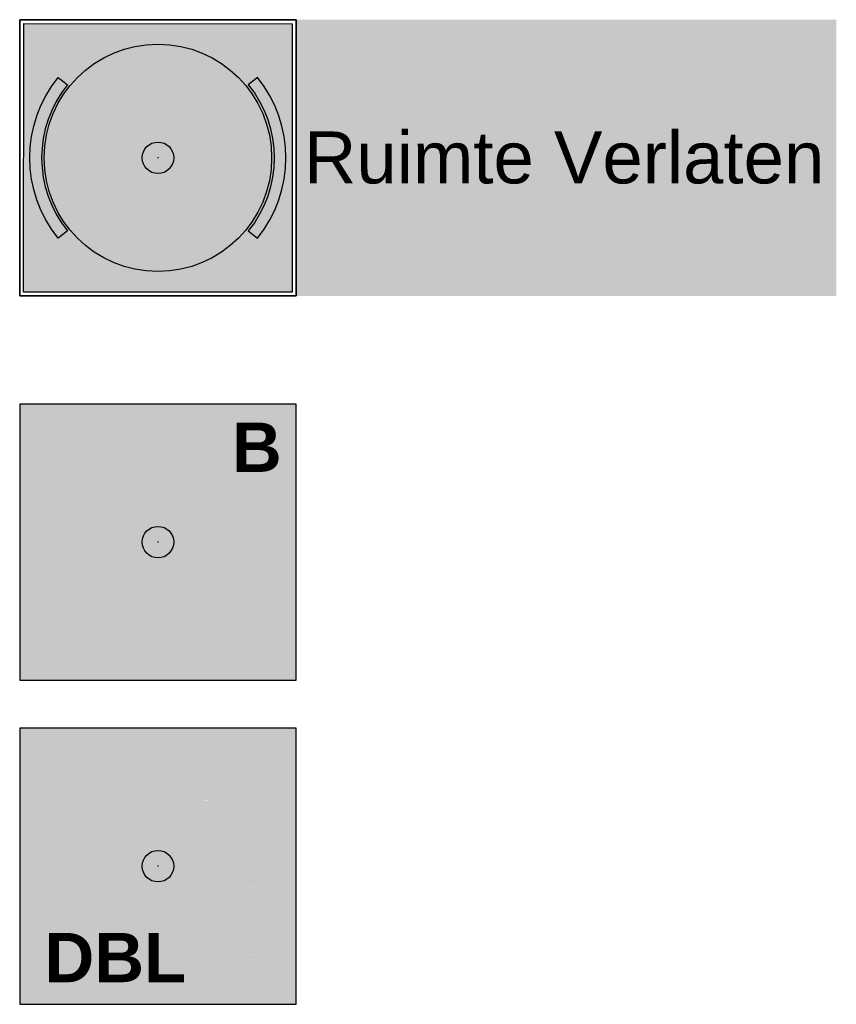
# Model space of a CAD drawing. Header units: millimetres. Extents: x -20879 to 80472, y -12121 to 39016.
# Tile 13 of 63: x -8501 to -6433, y 17695 to 20190. Entities that reach past the tile are written whole.
import ezdxf
from ezdxf.enums import TextEntityAlignment as Align

# ---------------------------------------------------------------- set-up
doc = ezdxf.new("R2010")
doc.units = ezdxf.units.MM
for name, color, linetype in [('DVD-VB-V_TEXT', 7, 'Continuous'), ('FL8222--_BLI', 7, 'Continuous'), ('RVB-VB-RBI_Tekst', 7, 'Continuous')]:
    doc.layers.add(name, color=color, linetype=linetype)
doc.layers.add('RVB-VB-V_Aanwijslijn', color=7, linetype='Continuous', true_color=0xff0001)
doc.layers.add('RVB-VB-V_Aanwijslijn niet te plotten', color=7, linetype='Continuous', true_color=0xe53bf4)
doc.styles.add('BURO-012', font='BUROFONT.shx', dxfattribs={"height": 1.2})
doc.styles.add('DVD_ALG 1.8mm_RE', font='arial.ttf', dxfattribs={"height": 1.8})

# ---------------------------------------------------------------- blocks, each defined once
blk = doc.blocks.new('RVB_BLI_015_v01_Icon')
at = {"layer": 'FL8222--_BLI', "true_color": 0xf4f8f4}
h = blk.add_hatch(color=7, dxfattribs=at)
h.dxf.hatch_style = 1
h.paths.add_polyline_path([(-3.399512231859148, 3.400839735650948), (-3.400487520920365, -3.399999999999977), (3.400569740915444, -3.399999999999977), (3.400569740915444, 3.399160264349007)])
h.paths.add_polyline_path([(-2.522017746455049, 2.037711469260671), (-2.290153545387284, 1.850336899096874, 0.3535533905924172), (-2.290153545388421, -1.851176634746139), (-2.522017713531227, -2.03855117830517, -0.3535533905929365)], flags=16)
h.paths.add_polyline_path([(2.881511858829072, -0.0004198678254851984, -1), (-2.881429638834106, -0.0004198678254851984, -1)], flags=16)
h.paths.add_polyline_path([(2.290235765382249, 1.850336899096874), (2.522099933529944, 2.037711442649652, -0.3535533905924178), (2.522099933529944, -2.038551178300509), (2.290235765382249, -1.851176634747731, 0.3535533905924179)], flags=16)
at = {"layer": 'FL8222--_BLI', "true_color": 0xbd3632}
h = blk.add_hatch(color=15, dxfattribs=at)
h.dxf.hatch_style = 1
h.paths.add_polyline_path([(-2.881429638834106, -0.0004198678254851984, 1), (2.881511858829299, -0.0004198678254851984, 1)])
h.paths.add_polyline_path([(1.830909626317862, 1.869530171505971), (4.111000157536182e-05, 0.03866165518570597), (-1.830827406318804, 1.86953017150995, -0.4080411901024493)], flags=16)
h.paths.add_polyline_path([(1.869991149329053, 1.830448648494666, -0.4080411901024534), (1.869991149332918, -1.831288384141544), (0.03912263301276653, -0.0004198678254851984)], flags=16)
h.paths.add_polyline_path([(-0.0390404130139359, -0.0004198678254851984), (-1.86990892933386, -1.831288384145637, -0.4080411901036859), (-1.869908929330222, 1.830448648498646)], flags=16)
h.paths.add_polyline_path([(4.111000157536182e-05, -0.03950139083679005), (1.830909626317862, -1.870369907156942, -0.4080411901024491), (-1.830827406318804, -1.870369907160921)], flags=16)
at = {"layer": 'FL8222--_BLI', "true_color": 0xf4f8f4}
h = blk.add_hatch(color=7, dxfattribs=at)
h.dxf.hatch_style = 1
h.paths.add_polyline_path([(1.830909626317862, 1.869530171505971, 0.4080411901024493), (-1.830827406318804, 1.86953017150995), (4.111000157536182e-05, 0.03866165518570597)])
h.paths.add_polyline_path([(-0.0390404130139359, -0.0004198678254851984), (-1.869908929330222, 1.830448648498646, 0.408041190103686), (-1.86990892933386, -1.831288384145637)])
h.paths.add_polyline_path([(4.111000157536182e-05, -0.03950139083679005), (-1.830827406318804, -1.870369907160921, 0.4080411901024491), (1.830909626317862, -1.870369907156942)])
h.paths.add_polyline_path([(1.869991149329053, 1.830448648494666), (0.03912263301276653, -0.0004198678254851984), (1.869991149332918, -1.831288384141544, 0.4080411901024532)])
at = {"layer": 'FL8222--_BLI', "true_color": 0x2e3032}
h = blk.add_hatch(color=250, dxfattribs=at)
h.dxf.hatch_style = 1
h.paths.add_polyline_path([(2.522099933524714, 2.037711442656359), (2.290235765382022, 1.85033689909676, -0.3535533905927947), (2.290235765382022, -1.851176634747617), (2.522099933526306, -2.038551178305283, 0.3535533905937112)])
h.paths.add_polyline_path([(-2.522017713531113, -2.038551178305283), (-2.290153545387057, -1.851176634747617, -0.3535533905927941), (-2.290153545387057, 1.85033689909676), (-2.522017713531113, 2.037711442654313, 0.3535533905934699)])
at = {"layer": 'Defpoints'}
blk.add_lwpolyline([(-3.5, -3.5), (3.5, -3.5), (3.5, 3.5), (-3.5, 3.5)], close=True, dxfattribs=at)
at = {"layer": 'FL8222--_BLI'}
for points in [[(-3.499497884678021, 3.5), (3.500569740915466, 3.5), (3.500569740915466, -3.5), (-3.500502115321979, -3.5)], [(-3.399512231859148, 3.400839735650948), (3.400569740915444, 3.399160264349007), (3.400569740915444, -3.399999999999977), (-3.400487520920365, -3.399999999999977)]]:
    blk.add_lwpolyline(points, close=True, dxfattribs=at)
at = {"layer": 'FL8222--_BLI', "color": 250, "true_color": 0x2e3032}
blk.add_lwpolyline([(-2.522017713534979, -2.038551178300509, -0.3535533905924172), (-2.522017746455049, 2.037711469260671), (-2.290153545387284, 1.850336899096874, 0.3535533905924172), (-2.290153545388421, -1.851176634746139), (-2.522017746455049, -2.038551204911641)], format="xyb", dxfattribs=at)
blk.add_lwpolyline([(2.290235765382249, -1.851176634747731), (2.522099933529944, -2.038551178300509, 0.3535533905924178), (2.522099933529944, 2.037711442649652), (2.290235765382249, 1.850336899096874, -0.3535533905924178)], format="xyb", close=True, dxfattribs=at)
at = {"layer": 'FL8222--_BLI', "color": 15, "true_color": 0xbd3632}
blk.add_circle((4.110999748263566e-05, -0.0004198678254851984), 2.881470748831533, dxfattribs=at)
blk = doc.blocks.new('RVB_BLI_015_v01')
at = {"layer": 'RVB-VB-V_Aanwijslijn'}
h = blk.add_hatch(color=256, dxfattribs=at)
h.dxf.hatch_style = 1
edge = h.paths.add_edge_path()
edge.add_arc((0, 0), 0.4, 0, 360)
at = {"layer": 'Defpoints'}
for points in [[(-0.01081208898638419, 0.007751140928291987), (0.01081208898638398, 0.007751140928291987)], [(-1.110223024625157e-16, 0.01657545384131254), (-1.040834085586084e-16, 0.007751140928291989)]]:
    blk.add_lwpolyline(points, dxfattribs=at)
at = {"layer": 'FL8222--_BLI', "color": 250, "linetype": 'Continuous', "lineweight": 0, "true_color": 0x2e3032}
blk.add_solid([(3.500569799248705, 3.499999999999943), (17.18399380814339, 3.500000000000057), (3.500569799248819, -3.5), (17.18399380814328, -3.5)], dxfattribs=at)
at = {"layer": 'RVB-VB-V_Aanwijslijn'}
blk.add_line((0, 0.01033485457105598), (0, 0), dxfattribs=at)
blk.add_circle((0, 0), 0.4, dxfattribs=at)
blk.add_blockref('RVB_BLI_015_v01_Icon', (5.833335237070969e-08, 0))
at = {"layer": 'DVD-VB-V_TEXT', "lineweight": 5, "style": 'DVD_ALG 1.8mm_RE', "flags": 1}
blk.add_attdef('$RUIMTECODE', (8.120310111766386, 5.039125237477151), '', height=1.4, dxfattribs=at)
at = {"layer": 'FL8222--_BLI', "color": 7, "linetype": 'Continuous', "lineweight": 0, "true_color": 0xf4f8f4, "insert": (10.29005499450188, 0), "char_height": 1.316115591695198, "width": 13.54968204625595, "attachment_point": 5, "style": 'DVD_ALG 1.8mm_RE'}
blk.add_mtext('{\\f@Arial Unicode MS|b0|i0|c0|p34;Ruimte Verlaten}', dxfattribs=at)
blk = doc.blocks.new('RVB_BLI_024_Icon')
at = {"layer": 'FL8222--_BLI', "lineweight": 5, "true_color": 0xf4f8f4}
h = blk.add_hatch(color=7, dxfattribs=at)
h.dxf.hatch_style = 1
edge = h.paths.add_edge_path()
edge.add_arc((2.713259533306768, -0.1954854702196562), 2.755746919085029, 268.4741567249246, 274.7204157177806)
edge.add_line((2.940039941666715, -2.941885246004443), (2.940039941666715, -2.142765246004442))
edge.add_arc((2.671802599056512, -1.514141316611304), 0.6834612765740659, 285.5626691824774, 293.1082133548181, ccw=False)
edge.add_arc((2.358332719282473, -0.360220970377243), 1.879193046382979, 277.9142333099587, 285.3306266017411, ccw=False)
edge.add_arc((2.16725861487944, 1.075380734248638), 3.327440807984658, 271.7795661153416, 277.7693392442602, ccw=False)
edge.add_arc((2.246319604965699, -1.327106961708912), 0.9236672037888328, 260.91041290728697, 271.50568074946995, ccw=False)
edge.add_arc((2.305797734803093, -0.9860003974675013), 1.269895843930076, 252.36451834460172, 260.69187225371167, ccw=False)
edge.add_arc((2.462760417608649, -0.5146476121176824), 1.766663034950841, 244.7827246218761, 252.14447399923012, ccw=False)
edge.add_arc((2.715075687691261, 0.009372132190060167), 2.348247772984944, 238.2036467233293, 244.6604940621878, ccw=False)
edge.add_arc((2.611536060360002, -0.1285052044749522), 2.176561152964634, 231.7325580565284, 238.6078087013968, ccw=False)
edge.add_arc((4.066876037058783, -1.366753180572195), 2.842586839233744, 189.5300411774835, 190.9581337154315)
edge.add_arc((3.717527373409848, -1.448934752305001), 2.484027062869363, 190.628873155, 197.0818138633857)
edge.add_arc((2.70564427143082, -1.758909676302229), 1.42573108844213, 197.1190534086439, 201.3261841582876)
edge.add_arc((2.175006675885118, -1.966754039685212), 0.8558408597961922, 201.2839025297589, 206.6771950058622)
edge.add_arc((1.845938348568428, -2.132386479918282), 0.487438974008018, 206.6464848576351, 214.4715205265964)
edge.add_arc((2.050166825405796, -1.983051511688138), 0.7403677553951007, 215.0535118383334, 218.9159255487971)
edge.add_arc((2.365672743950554, -1.71642546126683), 1.153379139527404, 219.3758871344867, 228.7389586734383)
edge.add_arc((2.562944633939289, -1.491353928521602), 1.452667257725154, 228.7445116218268, 237.2486498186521)
edge.add_arc((2.573105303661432, -1.478294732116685), 1.469147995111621, 237.1909136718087, 245.5454379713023)
edge.add_arc((2.530152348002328, -1.576725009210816), 1.361767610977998, 245.476112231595, 254.6804294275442)
edge.add_line((2.170369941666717, -2.890105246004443), (2.359679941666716, -2.928325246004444))
edge.add_arc((2.693650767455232, -0.4621992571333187), 2.488636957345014, 262.2877365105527, 268.7619402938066)
edge = h.paths.add_edge_path()
edge.add_arc((0.5392041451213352, -1.975535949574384), 0.9761335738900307, 59.212739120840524, 70.1231021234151, ccw=False)
edge.add_arc((0.3683325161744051, -2.280331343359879), 1.325468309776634, 56.952793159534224, 59.611240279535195, ccw=False)
edge.add_arc((0.710936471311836, -1.767210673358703), 0.7085655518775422, 45.16421246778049, 57.54778410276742, ccw=False)
edge.add_arc((0.1782303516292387, -2.284495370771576), 1.451045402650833, 34.38025502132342, 44.64960769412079, ccw=False)
edge.add_arc((4.96395847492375, 1.360971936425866), 4.567463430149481, 218.2244181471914, 220.9900538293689)
edge.add_arc((2.790988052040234, -0.5525462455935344), 1.672232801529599, 220.3371146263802, 228.0623979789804)
edge.add_arc((2.323784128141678, -1.079369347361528), 0.9681118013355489, 227.7933242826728, 237.9788455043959)
edge.add_arc((2.221286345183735, -1.242969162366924), 0.7750556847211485, 237.990457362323, 249.8432328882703)
edge.add_arc((2.253510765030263, -1.138680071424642), 0.8840799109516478, 250.2117483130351, 260.8805419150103)
edge.add_arc((2.329580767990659, -0.5743687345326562), 1.453385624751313, 261.4455171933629, 270.3626548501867)
edge.add_arc((2.33894725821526, -1.215042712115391), 0.8126825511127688, 269.9882038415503, 276.9724117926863)
edge.add_arc((2.337651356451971, -1.20994159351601), 0.8179035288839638, 277.0191425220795, 288.0495409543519)
edge.add_arc((2.323316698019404, -1.169361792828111), 0.8609284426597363, 288.1198204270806, 298.8750458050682)
edge.add_arc((2.325875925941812, -1.170510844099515), 0.8586880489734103, 298.7625361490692, 309.6602683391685)
edge.add_arc((2.495321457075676, -1.371179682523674), 0.5960634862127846, 309.4322009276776, 316.0701032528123)
edge.add_arc((2.965170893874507, -1.261771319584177), 0.5245153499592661, 260.1375330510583, 265.56377420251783, ccw=False)
edge.add_arc((3.14136007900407, -0.2546236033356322), 1.546957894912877, 251.9410348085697, 260.09762915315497, ccw=False)
edge.add_arc((3.364938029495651, 0.4199782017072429), 2.257638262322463, 244.55679102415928, 251.853720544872, ccw=False)
edge.add_arc((2.741354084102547, -0.8882810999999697), 0.8083638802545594, 243.1387577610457, 244.63150098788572, ccw=False)
edge.add_arc((2.889533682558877, -0.6289760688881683), 1.106745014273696, 232.8697268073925, 242.3606685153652, ccw=False)
edge.add_arc((3.516055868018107, 0.1728300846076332), 2.124240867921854, 225.4880556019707, 232.4513664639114, ccw=False)
edge.add_arc((5.021322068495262, 1.711660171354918), 4.276869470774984, 222.3973173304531, 225.5603604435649, ccw=False)
edge.add_arc((-0.9772206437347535, -3.748382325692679), 3.834526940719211, 42.21122328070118, 44.684260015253)
edge.add_arc((-0.8944016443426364, -3.744388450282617), 3.773241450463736, 45.52550572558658, 46.80728874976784)
edge.add_arc((1.002358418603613, -1.728529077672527), 1.005326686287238, 46.98282469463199, 51.75218769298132)
edge.add_arc((1.231741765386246, -1.432080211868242), 0.6305194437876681, 51.44533732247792, 64.50578292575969)
edge.add_arc((1.239988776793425, -1.421656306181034), 0.6175679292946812, 64.78015483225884, 77.63443120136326)
edge.add_arc((1.203265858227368, -1.619397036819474), 0.8186110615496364, 78.08762122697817, 90.2726818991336)
edge.add_arc((1.200002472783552, -1.383999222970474), 0.583204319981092, 90.06214180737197, 101.8411071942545)
edge.add_arc((1.215633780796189, -1.447555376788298), 0.6486194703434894, 102.0404854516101, 114.3608441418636)
edge.add_arc((1.264012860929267, -1.548952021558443), 0.7609471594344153, 114.5300629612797, 126.2264304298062)
edge.add_arc((1.207694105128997, -1.486017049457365), 0.6769452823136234, 125.5291190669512, 137.8441180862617)
edge.add_arc((0.732617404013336, -1.221040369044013), 0.191236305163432, 85.02249721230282, 98.0431197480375, ccw=False)
edge.add_arc((0.6997145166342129, -1.54200064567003), 0.5138646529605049, 70.51846560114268, 84.47270337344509, ccw=False)
edge = h.paths.add_edge_path()
edge.add_arc((3.40746039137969, 0.9339236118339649), 2.410913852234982, 252.3425796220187, 258.8208786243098)
edge.add_line((2.940039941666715, -1.431245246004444), (2.940039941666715, -0.6320852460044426))
edge.add_arc((2.886628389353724, 0.1281212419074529), 0.7620805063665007, 265.8026350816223, 274.01895527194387, ccw=False)
edge.add_arc((2.947495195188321, 0.9099689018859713), 1.546290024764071, 256.8339244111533, 265.6737510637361, ccw=False)
edge.add_arc((2.84270597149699, 0.4787047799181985), 1.102500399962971, 254.75624775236, 257.0316047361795, ccw=False)
edge.add_arc((2.887675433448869, 0.6185419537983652), 1.249258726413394, 245.27317050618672, 254.4526082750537, ccw=False)
edge.add_arc((3.174791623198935, 1.212867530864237), 1.909229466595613, 237.70246993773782, 244.9073684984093, ccw=False)
edge.add_arc((4.298432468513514, 2.935504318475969), 3.965836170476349, 231.7544638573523, 237.27822921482, ccw=False)
edge.add_arc((2.979354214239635, 1.247221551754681), 1.823387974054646, 224.4052372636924, 231.4671258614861, ccw=False)
edge.add_arc((4.017746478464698, 2.247174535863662), 3.264943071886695, 218.5927792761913, 224.190831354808, ccw=False)
edge.add_arc((4.610056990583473, 2.73847667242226), 4.034383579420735, 213.6168500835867, 218.7991214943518, ccw=False)
edge.add_arc((5.043229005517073, 0.5205318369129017), 3.792871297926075, 180.2362171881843, 180.4962000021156)
edge.add_arc((5.333553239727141, 0.5147079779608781), 4.083142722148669, 180.3792000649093, 185.4220665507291)
edge.add_arc((3.436276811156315, 0.3347894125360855), 2.177354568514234, 185.4263660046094, 188.8628537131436)
edge.add_arc((2.426254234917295, 0.1765975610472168), 1.155019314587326, 188.8286740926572, 193.8445492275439)
edge.add_arc((3.158731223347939, 0.3610708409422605), 1.91036295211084, 193.9597416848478, 197.3933883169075)
edge.add_arc((2.387543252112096, 0.1230392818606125), 1.103287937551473, 197.5691371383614, 202.4159632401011)
edge.add_arc((2.390109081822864, 0.1303815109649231), 1.108474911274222, 202.7162264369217, 212.261518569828)
edge.add_arc((2.924185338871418, 0.4837254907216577), 1.748764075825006, 212.7108193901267, 220.3188189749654)
edge.add_arc((4.233555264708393, 1.624496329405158), 3.485298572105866, 220.6898947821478, 226.7039845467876)
edge.add_arc((2.845593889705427, 0.1477061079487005), 1.458643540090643, 226.6038821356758, 232.9645618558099)
edge.add_arc((3.06928882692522, 0.4524938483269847), 1.836684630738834, 233.1208170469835, 240.2048727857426)
edge.add_arc((3.328726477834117, 0.9155270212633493), 2.36742815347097, 240.3244113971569, 246.8095480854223)
edge.add_arc((3.529706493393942, 1.391186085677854), 2.883799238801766, 246.8605725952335, 252.7839034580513)
edge = h.paths.add_edge_path()
edge.add_arc((1.118819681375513, 1.000598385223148), 0.7147812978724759, 48.51050467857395, 61.60337425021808)
edge.add_arc((1.331766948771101, 1.383088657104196), 0.2770947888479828, 62.72475755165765, 73.78793912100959)
edge.add_arc((1.237829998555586, 1.009296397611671), 0.6624010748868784, 75.01272181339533, 87.09245423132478)
edge.add_arc((1.204779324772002, 0.3733149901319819), 1.299240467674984, 87.05945427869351, 96.00983405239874)
edge.add_arc((0.3262636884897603, 0.7047633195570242), 1.214140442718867, 50.18506153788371, 52.29960982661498, ccw=False)
edge.add_arc((0.3515936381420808, 0.7267516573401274), 1.181044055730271, 41.119571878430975, 50.445916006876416, ccw=False)
edge.add_arc((0.7901192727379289, 1.096361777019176), 0.6076994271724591, 27.94292690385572, 42.05745901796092, ccw=False)
edge.add_arc((0.4919144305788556, 0.9505536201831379), 0.9395260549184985, 22.007792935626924, 27.276526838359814, ccw=False)
edge.add_arc((-0.2324305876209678, 0.6914662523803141), 1.708464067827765, 13.147620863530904, 20.960481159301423, ccw=False)
edge.add_arc((-3.114829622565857, 0.0004130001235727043), 4.672527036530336, 10.438290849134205, 13.359834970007, ccw=False)
edge.add_arc((2.651634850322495, 1.071134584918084), 1.192524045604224, 190.8348816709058, 196.1237767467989)
edge.add_arc((2.936555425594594, 1.160125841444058), 1.490964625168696, 196.3683548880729, 204.6841839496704)
edge.add_arc((3.398326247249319, 1.379685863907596), 2.002243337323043, 204.8746048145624, 212.1612246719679)
edge.add_arc((4.011864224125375, 1.773761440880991), 2.73141293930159, 212.3084322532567, 218.887609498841)
edge.add_arc((2.423247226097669, 0.4913045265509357), 0.6897478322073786, 218.8118484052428, 223.858208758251)
edge.add_arc((2.490906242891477, 0.5605215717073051), 0.786498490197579, 224.0789495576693, 235.183945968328)
edge.add_arc((2.58822160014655, 0.7062306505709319), 0.9616913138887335, 235.3803639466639, 245.7358257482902)
edge.add_arc((2.654545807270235, 0.8563128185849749), 1.125771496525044, 245.7974221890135, 255.3051351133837)
edge.add_arc((2.631060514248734, 0.7405099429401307), 1.007820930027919, 254.9265741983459, 265.8239650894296)
edge.add_arc((2.602856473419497, 0.4143385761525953), 0.6804757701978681, 266.1925109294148, 267.6302400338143)
edge.add_arc((2.600028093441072, 0.6555732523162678), 0.9214761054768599, 268.4261852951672, 279.0328144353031)
edge.add_arc((2.564681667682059, 0.9187927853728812), 1.186998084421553, 278.7230476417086, 288.072373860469)
edge.add_arc((5.143634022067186, 3.967177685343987), 4.725796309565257, 237.9574786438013, 242.1084628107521, ccw=False)
edge.add_arc((3.011165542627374, 0.5618076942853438), 0.7078414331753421, 229.1307357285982, 238.02893622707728, ccw=False)
edge.add_arc((3.126731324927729, 0.6740013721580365), 0.8684140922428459, 217.1001903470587, 228.2083902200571, ccw=False)
edge.add_arc((4.986999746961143, 2.081119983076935), 3.200919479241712, 212.4325861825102, 217.1030304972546, ccw=False)
edge.add_arc((4.501885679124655, 1.854471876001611), 2.670807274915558, 212.4456700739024, 213.910272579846, ccw=False)
edge.add_arc((4.453950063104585, 1.819323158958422), 2.611500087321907, 205.9002560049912, 212.3591267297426, ccw=False)
edge.add_arc((9.642647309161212, 4.322087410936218), 8.372258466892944, 202.9713849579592, 205.7970766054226, ccw=False)
edge.add_arc((0.4976981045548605, 0.4260486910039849), 1.568111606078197, 23.63166686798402, 31.41690231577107)
edge.add_arc((0.6895885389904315, 0.5466354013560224), 1.341498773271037, 31.29375712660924, 39.97383186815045)
edge.add_arc((0.8834257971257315, 0.7144715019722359), 1.085137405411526, 39.75783441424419, 49.20885727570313)
edge = h.paths.add_edge_path()
edge.add_arc((3.235889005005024, 0.8270775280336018), 0.7505419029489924, 240.9817450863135, 246.7851195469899)
edge.add_line((2.940039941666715, 0.1373047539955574), (2.940039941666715, 0.9365647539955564))
edge.add_arc((2.967111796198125, 1.192248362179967), 0.2571128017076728, 249.8614234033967, 263.9560247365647, ccw=False)
edge.add_arc((3.081899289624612, 1.531163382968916), 0.6148925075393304, 242.9232140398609, 250.6922472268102, ccw=False)
edge.add_arc((2.96164912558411, 1.390119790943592), 0.4366810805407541, 234.8622609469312, 248.55709731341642, ccw=False)
edge.add_arc((3.092043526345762, 1.5433754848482), 0.6373232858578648, 220.6328258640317, 233.2054005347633, ccw=False)
edge.add_arc((3.831869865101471, 2.155076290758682), 1.597217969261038, 211.2251446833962, 220.0027917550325, ccw=False)
edge.add_arc((3.923251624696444, 2.215664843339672), 1.706776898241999, 205.5358477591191, 211.374159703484, ccw=False)
edge.add_arc((4.729915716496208, 2.589446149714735), 2.595791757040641, 199.0516987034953, 205.3048677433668, ccw=False)
edge.add_arc((4.944488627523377, 2.678194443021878), 2.827614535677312, 193.3286875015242, 199.3322587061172, ccw=False)
edge.add_arc((2.693071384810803, 1.789452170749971), 0.5532992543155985, 154.652365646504, 163.8563881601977)
edge.add_arc((3.469239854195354, 1.570732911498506), 1.359687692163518, 164.0972455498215, 172.7376531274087)
edge.add_arc((4.396223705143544, 1.461063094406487), 2.2931140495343, 172.947349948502, 180.1716127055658)
edge.add_arc((3.528400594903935, 1.451292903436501), 1.425283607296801, 179.8833467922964, 185.3732340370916)
edge.add_arc((3.256183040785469, 1.422786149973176), 1.151596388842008, 185.2294387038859, 194.9544877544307)
edge.add_arc((3.244090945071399, 1.422997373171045), 1.139973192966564, 195.1215772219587, 204.5267050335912)
edge.add_arc((3.735991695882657, 1.664889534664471), 1.687976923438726, 205.0653684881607, 212.8510498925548)
edge.add_arc((6.051310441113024, 3.158530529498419), 4.443274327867, 212.8358677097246, 216.2057972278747)
edge.add_arc((3.466163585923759, 1.246441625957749), 1.227973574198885, 215.4661348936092, 218.5253635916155)
edge.add_arc((3.48612440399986, 1.26395961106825), 1.254501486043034, 218.5834619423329, 231.8876925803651)
edge.add_arc((3.434707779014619, 1.192579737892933), 1.166610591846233, 231.7108225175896, 241.1507300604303)
at = {"layer": 'Defpoints'}
blk.add_lwpolyline([(-3.5, -3.5), (3.5, -3.5), (3.5, 3.5), (-3.5, 3.5)], close=True, dxfattribs=at)
blk = doc.blocks.new('RVB_BLI_024')
at = {"layer": 'FL8222--_BLI', "lineweight": 5, "true_color": 0xbd3632}
h = blk.add_hatch(color=15, dxfattribs=at)
h.dxf.hatch_style = 1
edge = h.paths.add_edge_path(flags=16)
edge.add_arc((-0.4000741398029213, -0.008725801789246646), 1.184234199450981, -89.99737777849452, 0.002699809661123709, ccw=False)
edge.add_arc((-0.4003340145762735, 0.001089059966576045), 1.194049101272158, 259.9697173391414, 270.0150706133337, ccw=False)
edge.add_arc((-0.3973920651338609, -0.004903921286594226), 1.188666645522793, 223.0690687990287, 259.7797649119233, ccw=False)
edge.add_arc((-0.395008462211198, -0.004198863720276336), 1.190889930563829, 210.7666477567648, 223.0155374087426, ccw=False)
edge.add_line((-1.41828994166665, -0.6133900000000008), (-1.812469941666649, -0.6135600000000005))
edge.add_line((-1.812469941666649, -0.6135600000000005), (-1.812469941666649, -1.045159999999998))
edge.add_line((-1.812469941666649, -1.045159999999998), (-2.940039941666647, -1.045090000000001))
edge.add_line((-2.940039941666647, -1.045090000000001), (-2.939989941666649, -0.5376699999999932))
edge.add_line((-2.939989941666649, -0.5376699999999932), (-2.319889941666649, -0.5376699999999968))
edge.add_line((-2.319889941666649, -0.5376699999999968), (-2.319779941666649, 0.5203900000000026))
edge.add_line((-2.319779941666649, 0.5203900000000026), (-2.939989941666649, 0.5204300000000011))
edge.add_line((-2.939989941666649, 0.5204300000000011), (-2.939989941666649, 1.02779))
edge.add_line((-2.939989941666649, 1.02779), (-1.812389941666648, 1.027750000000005))
edge.add_line((-1.812389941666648, 1.027750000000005), (-1.812389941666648, 0.5960100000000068))
edge.add_line((-1.812389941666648, 0.5960100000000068), (-1.418369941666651, 0.5960100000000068))
edge.add_arc((-0.3858050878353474, -0.03369601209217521), 1.209429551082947, 90.67343309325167, 148.6232212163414, ccw=False)
edge.add_arc((-0.4000907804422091, -0.008600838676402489), 1.1842508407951, -0.003346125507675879, 89.99657271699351, ccw=False)
edge = h.paths.add_edge_path(flags=16)
edge.add_line((2.940020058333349, 0.9384499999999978), (2.940020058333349, 0.1391899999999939))
edge.add_arc((3.235869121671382, 0.8289627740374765), 0.7505419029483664, 240.9817450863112, 246.7851195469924, ccw=False)
edge.add_arc((3.43468789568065, 1.194464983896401), 1.166610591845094, 231.7108225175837, 241.1507300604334, ccw=False)
edge.add_arc((3.48610452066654, 1.265844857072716), 1.254501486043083, 218.5834619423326, 231.8876925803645, ccw=False)
edge.add_arc((3.466143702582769, 1.248326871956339), 1.227973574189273, 215.4661348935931, 218.5253635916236, ccw=False)
edge.add_arc((6.051290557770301, 3.160415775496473), 4.443274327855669, 212.8358677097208, 216.2057972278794, ccw=False)
edge.add_arc((3.735971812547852, 1.666774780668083), 1.687976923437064, 205.065368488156, 212.8510498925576, ccw=False)
edge.add_arc((3.244071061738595, 1.424882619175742), 1.139973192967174, 195.1215772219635, 204.5267050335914, ccw=False)
edge.add_arc((3.256163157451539, 1.424671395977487), 1.151596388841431, 185.2294387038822, 194.9544877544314, ccw=False)
edge.add_arc((3.528380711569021, 1.453178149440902), 1.425283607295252, 179.8833467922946, 185.3732340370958, ccw=False)
edge.add_arc((4.396203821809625, 1.462948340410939), 2.293114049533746, 172.9473499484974, 180.1716127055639, ccw=False)
edge.add_arc((3.469219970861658, 1.572618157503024), 1.359687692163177, 164.0972455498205, 172.7376531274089, ccw=False)
edge.add_arc((2.693051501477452, 1.791337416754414), 0.5532992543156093, 154.6523656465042, 163.8563881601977, ccw=False)
edge.add_arc((4.944468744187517, 2.680079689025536), 2.8276145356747, 193.3286875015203, 199.3322587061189)
edge.add_arc((4.729895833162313, 2.591331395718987), 2.595791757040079, 199.0516987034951, 205.3048677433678)
edge.add_arc((3.923231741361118, 2.217550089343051), 1.706776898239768, 205.5358477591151, 211.3741597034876)
edge.add_arc((3.831849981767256, 2.156961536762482), 1.597217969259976, 211.2251446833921, 220.0027917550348)
edge.add_arc((3.092023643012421, 1.545260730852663), 0.6373232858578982, 220.6328258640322, 233.2054005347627)
edge.add_arc((2.961629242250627, 1.392005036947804), 0.4366810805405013, 234.8622609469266, 248.5570973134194)
edge.add_arc((3.081879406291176, 1.533048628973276), 0.6148925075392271, 242.9232140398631, 250.6922472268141)
edge.add_arc((2.96709191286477, 1.194133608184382), 0.2571128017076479, 249.8614234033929, 263.9560247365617)
edge = h.paths.add_edge_path(flags=16)
edge.add_line((2.940020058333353, -0.6301999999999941), (2.940020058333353, -1.429360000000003))
edge.add_arc((3.407440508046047, 0.9358088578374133), 2.410913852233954, 252.3425796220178, 258.82087862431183, ccw=False)
edge.add_arc((3.529686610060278, 1.393071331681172), 2.883799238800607, 246.8605725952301, 252.78390345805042, ccw=False)
edge.add_arc((3.328706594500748, 0.9174122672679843), 2.367428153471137, 240.3244113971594, 246.80954808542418, ccw=False)
edge.add_arc((3.069268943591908, 0.4543790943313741), 1.836684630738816, 233.1208170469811, 240.2048727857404, ccw=False)
edge.add_arc((2.845574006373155, 0.1495913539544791), 1.458643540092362, 226.6038821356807, 232.96456185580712, ccw=False)
edge.add_arc((4.233535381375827, 1.626381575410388), 3.485298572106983, 220.6898947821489, 226.703984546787, ccw=False)
edge.add_arc((2.924165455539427, 0.4856107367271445), 1.748764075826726, 212.7108193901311, 220.3188189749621, ccw=False)
edge.add_arc((2.390089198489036, 0.132266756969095), 1.108474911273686, 202.716226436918, 212.2615185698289, ccw=False)
edge.add_arc((2.38752336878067, 0.1249245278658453), 1.103287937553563, 197.5691371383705, 202.4159632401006, ccw=False)
edge.add_arc((3.15871134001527, 0.3629560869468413), 1.910362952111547, 193.9597416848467, 197.3933883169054, ccw=False)
edge.add_arc((2.42623435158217, 0.1784828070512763), 1.155019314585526, 188.8286740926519, 193.8445492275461, ccw=False)
edge.add_arc((3.436256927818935, 0.3366746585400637), 2.177354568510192, 185.4263660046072, 188.8628537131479, ccw=False)
edge.add_arc((5.333533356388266, 0.516593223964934), 4.083142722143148, 180.3792000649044, 185.422066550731, ccw=False)
edge.add_arc((5.043209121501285, 0.5224170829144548), 3.792871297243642, 180.2362171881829, 180.4962000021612, ccw=False)
edge.add_arc((4.610037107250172, 2.740361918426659), 4.034383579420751, 213.6168500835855, 218.7991214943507)
edge.add_arc((4.017726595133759, 2.249059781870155), 3.264943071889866, 218.5927792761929, 224.1908313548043)
edge.add_arc((2.979334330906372, 1.249106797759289), 1.823387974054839, 224.4052372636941, 231.4671258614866)
edge.add_arc((4.298412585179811, 2.937389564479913), 3.965836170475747, 231.7544638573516, 237.2782292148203)
edge.add_arc((3.174771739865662, 1.214752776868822), 1.909229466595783, 237.7024699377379, 244.9073684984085)
edge.add_arc((2.887655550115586, 0.6204271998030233), 1.249258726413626, 245.2731705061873, 254.4526082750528)
edge.add_arc((2.842686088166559, 0.4805900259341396), 1.102500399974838, 254.7562477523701, 257.0316047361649)
edge.add_arc((2.947475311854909, 0.9118541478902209), 1.546290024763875, 256.8339244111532, 265.6737510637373)
edge.add_arc((2.886608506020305, 0.1300064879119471), 0.7620805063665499, 265.8026350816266, 274.0189552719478)
edge = h.paths.add_edge_path(flags=16)
edge.add_line((2.940020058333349, -2.140880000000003), (2.940020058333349, -2.94))
edge.add_arc((2.713239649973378, -0.1936002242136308), 2.75574691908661, 268.47415672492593, 274.72041571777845, ccw=False)
edge.add_arc((2.693630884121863, -0.4603140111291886), 2.4886369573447, 262.2877365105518, 268.76194029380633, ccw=False)
edge.add_arc((2.579446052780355, -1.349851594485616), 1.591834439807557, 255.1080762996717, 262.06376781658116, ccw=False)
edge.add_arc((2.530132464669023, -1.574839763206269), 1.361767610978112, 245.4761122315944, 254.6804294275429, ccw=False)
edge.add_arc((2.573085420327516, -1.476409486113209), 1.469147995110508, 237.1909136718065, 245.5454379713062, ccw=False)
edge.add_arc((2.562924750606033, -1.489468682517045), 1.452667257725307, 228.7445116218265, 237.2486498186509, ccw=False)
edge.add_arc((2.365652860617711, -1.714540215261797), 1.153379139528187, 219.3758871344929, 228.7389586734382, ccw=False)
edge.add_arc((2.050146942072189, -1.981166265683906), 0.7403677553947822, 215.0535118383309, 218.9159255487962, ccw=False)
edge.add_arc((1.845918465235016, -2.130501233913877), 0.487438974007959, 206.6464848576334, 214.4715205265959, ccw=False)
edge.add_arc((2.174986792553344, -1.964868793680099), 0.855840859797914, 201.2839025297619, 206.6771950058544, ccw=False)
edge.add_arc((2.70562438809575, -1.75702443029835), 1.425731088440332, 197.1190534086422, 201.3261841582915, ccw=False)
edge.add_arc((3.717507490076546, -1.447049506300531), 2.484027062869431, 190.6288731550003, 197.0818138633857, ccw=False)
edge.add_arc((4.066856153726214, -1.364867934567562), 2.842586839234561, 189.5300411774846, 190.9581337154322, ccw=False)
edge.add_arc((2.611516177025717, -0.1266199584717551), 2.176561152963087, 231.7325580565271, 238.6078087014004)
edge.add_arc((2.715055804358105, 0.01125737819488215), 2.348247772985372, 238.2036467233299, 244.6604940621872)
edge.add_arc((2.462740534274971, -0.5127623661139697), 1.766663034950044, 244.7827246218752, 252.1444739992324)
edge.add_arc((2.305777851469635, -0.9841151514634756), 1.269895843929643, 252.3645183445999, 260.6918722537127)
edge.add_arc((2.246299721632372, -1.32522171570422), 0.9236672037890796, 260.910412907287, 271.5056807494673)
edge.add_arc((2.167238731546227, 1.077265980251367), 3.327440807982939, 271.7795661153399, 277.7693392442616)
edge.add_arc((2.358312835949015, -0.3583357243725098), 1.879193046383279, 277.9142333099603, 285.3306266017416)
edge.add_arc((2.671782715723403, -1.512256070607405), 0.6834612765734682, 285.5626691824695, 293.1082133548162)
edge = h.paths.add_edge_path(flags=16)
edge.add_arc((0.3683126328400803, -2.27844609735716), 1.32546830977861, 56.95279315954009, 59.61124027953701)
edge.add_arc((0.539184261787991, -1.973650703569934), 0.9761335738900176, 59.21273912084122, 70.12310212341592)
edge.add_arc((0.6996946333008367, -1.540115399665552), 0.5138646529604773, 70.51846560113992, 84.47270337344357)
edge.add_arc((0.7325975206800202, -1.219155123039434), 0.1912363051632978, 85.02249721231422, 98.0431197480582)
edge.add_arc((1.207674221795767, -1.484131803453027), 0.6769452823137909, 125.5291190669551, 137.8441180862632, ccw=False)
edge.add_arc((1.263992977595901, -1.54706677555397), 0.7609471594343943, 114.53006296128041, 126.22643042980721, ccw=False)
edge.add_arc((1.215613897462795, -1.445670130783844), 0.6486194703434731, 102.04048545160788, 114.36084414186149, ccw=False)
edge.add_arc((1.19998258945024, -1.382113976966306), 0.5832043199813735, 90.0621418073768, 101.8411071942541, ccw=False)
edge.add_arc((1.203245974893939, -1.617511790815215), 0.8186110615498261, 78.0876212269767, 90.27268189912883, ccw=False)
edge.add_arc((1.239968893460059, -1.41977106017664), 0.617567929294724, 64.78015483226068, 77.63443120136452, ccw=False)
edge.add_arc((1.231721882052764, -1.430194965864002), 0.6305194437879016, 51.44533732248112, 64.50578292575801, ccw=False)
edge.add_arc((1.002338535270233, -1.726643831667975), 1.005326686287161, 46.982824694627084, 51.75218769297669, ccw=False)
edge.add_arc((-0.8944215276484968, -3.74250320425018), 3.773241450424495, 45.52550572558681, 46.80728874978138, ccw=False)
edge.add_arc((-0.9772405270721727, -3.746497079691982), 3.834526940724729, 42.211223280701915, 44.684260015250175, ccw=False)
edge.add_arc((5.021302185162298, 1.713545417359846), 4.276869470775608, 222.3973173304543, 225.5603604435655)
edge.add_arc((3.516035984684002, 0.1747153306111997), 2.124240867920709, 225.4880556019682, 232.4513664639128)
edge.add_arc((2.88951379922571, -0.6270908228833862), 1.106745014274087, 232.8697268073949, 242.3606685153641)
edge.add_arc((2.74133420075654, -0.8863958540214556), 0.8083638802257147, 243.1387577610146, 244.6315009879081)
edge.add_arc((3.364918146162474, 0.4218634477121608), 2.257638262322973, 244.5567910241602, 251.8537205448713)
edge.add_arc((3.141340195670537, -0.2527383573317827), 1.546957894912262, 251.941034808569, 260.0976291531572)
edge.add_arc((2.965151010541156, -1.259886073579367), 0.5245153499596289, 260.1375330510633, 265.5637742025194)
edge.add_arc((2.495301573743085, -1.369294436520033), 0.5960634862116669, 309.4322009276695, 316.0701032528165, ccw=False)
edge.add_arc((2.325856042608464, -1.168625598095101), 0.858688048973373, 298.7625361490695, 309.66026833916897, ccw=False)
edge.add_arc((2.323296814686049, -1.167476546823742), 0.8609284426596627, 288.1198204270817, 298.8750458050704, ccw=False)
edge.add_arc((2.337631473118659, -1.208056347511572), 0.8179035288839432, 277.0191425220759, 288.04954095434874, ccw=False)
edge.add_arc((2.338927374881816, -1.213157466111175), 0.8126825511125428, 269.988203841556, 276.9724117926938, ccw=False)
edge.add_arc((2.329560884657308, -0.5724834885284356), 1.453385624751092, 261.44551719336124, 270.36265485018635, ccw=False)
edge.add_arc((2.253490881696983, -1.136794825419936), 0.8840799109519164, 250.2117483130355, 260.8805419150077, ccw=False)
edge.add_arc((2.221266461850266, -1.241083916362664), 0.7750556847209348, 237.9904573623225, 249.8432328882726, ccw=False)
edge.add_arc((2.323764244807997, -1.077484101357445), 0.9681118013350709, 227.7933242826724, 237.9788455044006, ccw=False)
edge.add_arc((2.790968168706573, -0.5506609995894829), 1.672232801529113, 220.3371146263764, 228.062397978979, ccw=False)
edge.add_arc((4.963938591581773, 1.362857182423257), 4.567463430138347, 218.2244181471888, 220.9900538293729, ccw=False)
edge.add_arc((0.1782104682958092, -2.282610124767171), 1.451045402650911, 34.38025502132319, 44.64960769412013)
edge.add_arc((0.7109165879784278, -1.765325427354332), 0.7085655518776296, 45.16421246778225, 57.54778410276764)
edge = h.paths.add_edge_path(flags=16)
edge.add_arc((1.331747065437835, 1.384973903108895), 0.2770947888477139, 62.7247575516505, 73.78793912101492, ccw=False)
edge.add_arc((1.118799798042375, 1.002483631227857), 0.7147812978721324, 48.51050467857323, 61.60337425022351, ccw=False)
edge.add_arc((0.883405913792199, 0.7163567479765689), 1.085137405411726, 39.757834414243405, 49.208857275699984, ccw=False)
edge.add_arc((0.6895686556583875, 0.5485206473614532), 1.341498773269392, 31.2937571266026, 39.97383186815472, ccw=False)
edge.add_arc((0.4976782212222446, 0.4279339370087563), 1.568111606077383, 23.631666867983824, 31.416902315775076, ccw=False)
edge.add_arc((9.642627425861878, 4.32397265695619), 8.372258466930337, 202.9713849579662, 205.7970766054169)
edge.add_arc((4.453930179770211, 1.82120840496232), 2.611500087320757, 205.9002560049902, 212.3591267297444)
edge.add_arc((4.501865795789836, 1.85635712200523), 2.670807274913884, 212.4456700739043, 213.9102725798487)
edge.add_arc((4.98697986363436, 2.083005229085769), 3.200919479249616, 212.4325861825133, 217.1030304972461)
edge.add_arc((3.126711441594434, 0.6758866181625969), 0.8684140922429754, 217.1001903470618, 228.2083902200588)
edge.add_arc((3.011145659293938, 0.5636929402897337), 0.7078414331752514, 229.1307357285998, 238.0289362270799)
edge.add_arc((5.143614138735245, 3.969062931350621), 4.72579630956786, 237.9574786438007, 242.1084628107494)
edge.add_arc((2.564661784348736, 0.9206780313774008), 1.186998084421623, 278.7230476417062, 288.0723738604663, ccw=False)
edge.add_arc((2.600008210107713, 0.6574584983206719), 0.9214761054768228, 268.42618529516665, 279.0328144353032, ccw=False)
edge.add_arc((2.602836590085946, 0.4162238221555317), 0.6804757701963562, 266.19251092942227, 267.63024003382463, ccw=False)
edge.add_arc((2.631040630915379, 0.7423951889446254), 1.007820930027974, 254.9265741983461, 265.8239650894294, ccw=False)
edge.add_arc((2.65452592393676, 0.8581980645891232), 1.125771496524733, 245.7974221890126, 255.3051351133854, ccw=False)
edge.add_arc((2.588201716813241, 0.708115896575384), 0.9616913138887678, 235.3803639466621, 245.7358257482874, ccw=False)
edge.add_arc((2.490886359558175, 0.5624068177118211), 0.7864984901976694, 224.0789495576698, 235.1839459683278, ccw=False)
edge.add_arc((2.423227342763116, 0.4931897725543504), 0.6897478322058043, 218.8118484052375, 223.8582087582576, ccw=False)
edge.add_arc((4.011844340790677, 1.775646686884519), 2.731412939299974, 212.3084322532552, 218.8876094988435, ccw=False)
edge.add_arc((3.398306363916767, 1.381571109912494), 2.002243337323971, 204.8746048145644, 212.1612246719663, ccw=False)
edge.add_arc((2.93653554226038, 1.162011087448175), 1.490964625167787, 196.3683548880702, 204.6841839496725, ccw=False)
edge.add_arc((2.651614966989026, 1.073019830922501), 1.192524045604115, 190.8348816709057, 196.1237767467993, ccw=False)
edge.add_arc((-3.114849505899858, 0.002298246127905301), 4.672527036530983, 10.43829084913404, 13.3598349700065)
edge.add_arc((-0.2324504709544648, 0.6933514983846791), 1.708464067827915, 13.14762086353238, 20.96048115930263)
edge.add_arc((0.4918945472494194, 0.9524388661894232), 0.9395260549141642, 22.00779293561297, 27.27652683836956)
edge.add_arc((0.7900993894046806, 1.098247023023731), 0.6076994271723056, 27.94292690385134, 42.05745901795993)
edge.add_arc((0.3515737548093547, 0.7286369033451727), 1.181044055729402, 41.11957187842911, 50.44591600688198)
edge.add_arc((0.3262438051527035, 0.7066485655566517), 1.214140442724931, 50.18506153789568, 52.29960982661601)
edge.add_arc((1.204759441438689, 0.3752002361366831), 1.299240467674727, 87.05945427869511, 96.00983405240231, ccw=False)
edge.add_arc((1.237810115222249, 1.01118164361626), 0.6624010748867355, 75.01272181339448, 87.09245423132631, ccw=False)
h.paths.add_polyline_path([(3.49998005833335, 3.500019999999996), (-3.499999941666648, 3.500020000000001), (-3.499999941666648, -3.5), (3.499980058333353, -3.500000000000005)])
at = {"layer": 'FL8222--_BLI', "lineweight": 5, "true_color": 0xf4f8f4}
h = blk.add_hatch(color=7, dxfattribs=at)
h.dxf.hatch_style = 1
edge = h.paths.add_edge_path(flags=16)
edge.add_arc((-0.4000699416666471, -0.008679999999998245), 0.8078700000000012, 0, 360)
edge = h.paths.add_edge_path()
edge.add_arc((-0.4000741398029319, -0.008735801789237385), 1.184234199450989, 270.0026222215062, 360.0026998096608)
edge.add_arc((-0.4000907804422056, -0.008610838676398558), 1.1842508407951, 359.9966538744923, 449.9965727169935)
edge.add_arc((-0.3858050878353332, -0.03370601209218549), 1.209429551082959, 90.67343309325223, 148.6232212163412)
edge.add_line((-1.418369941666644, 0.5960000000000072), (-1.812389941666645, 0.596000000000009))
edge.add_line((-1.812389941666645, 0.596000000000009), (-1.812389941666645, 1.027740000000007))
edge.add_line((-1.812389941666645, 1.027740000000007), (-2.939989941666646, 1.027780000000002))
edge.add_line((-2.939989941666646, 1.027780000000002), (-2.939989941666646, 0.5204200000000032))
edge.add_line((-2.939989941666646, 0.5204200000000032), (-2.319779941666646, 0.5203800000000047))
edge.add_line((-2.319779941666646, 0.5203800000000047), (-2.319889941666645, -0.5376799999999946))
edge.add_line((-2.319889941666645, -0.5376799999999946), (-2.939989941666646, -0.537679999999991))
edge.add_line((-2.939989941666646, -0.537679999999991), (-2.940039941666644, -1.045099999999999))
edge.add_line((-2.940039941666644, -1.045099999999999), (-1.812469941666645, -1.045169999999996))
edge.add_line((-1.812469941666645, -1.045169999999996), (-1.812469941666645, -0.6135699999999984))
edge.add_line((-1.812469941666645, -0.6135699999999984), (-1.418289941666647, -0.6133999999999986))
edge.add_arc((-0.3950084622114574, -0.00420886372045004), 1.190889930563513, 210.766647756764, 223.0155374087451)
edge.add_arc((-0.3973920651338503, -0.004913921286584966), 1.188666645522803, 223.0690687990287, 259.779764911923)
edge.add_arc((-0.4003340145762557, 0.00107905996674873), 1.194049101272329, 259.9697173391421, 270.0150706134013)
at = {"layer": 'FL8222--_BLI', "lineweight": 5, "true_color": 0xbd3632}
h = blk.add_hatch(color=15, dxfattribs=at)
h.dxf.hatch_style = 1
h.paths.add_polyline_path([(-1.207939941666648, -0.008679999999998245, 1), (0.4078000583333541, -0.008679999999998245, 1)])
at = {"layer": 'RVB-VB-V_Aanwijslijn'}
h = blk.add_hatch(color=256, dxfattribs=at)
h.dxf.hatch_style = 1
edge = h.paths.add_edge_path()
edge.add_arc((0, 0), 0.4, 0, 360)
at = {"layer": 'Defpoints'}
for points in [[(-0.01081208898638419, 0.007751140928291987), (0.01081208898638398, 0.007751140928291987)], [(-1.110223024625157e-16, 0.01657545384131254), (-1.040834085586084e-16, 0.007751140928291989)]]:
    blk.add_lwpolyline(points, dxfattribs=at)
at = {"layer": 'RVB-VB-V_Aanwijslijn'}
blk.add_line((0, 0.01033485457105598), (0, 0), dxfattribs=at)
blk.add_circle((0, 0), 0.4, dxfattribs=at)
blk.add_blockref('RVB_BLI_024_Icon', (5.833335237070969e-08, 0))
at = {"layer": 'DVD-VB-V_TEXT', "lineweight": 5, "style": 'DVD_ALG 1.8mm_RE', "flags": 1}
for tag, p in [('$COMPID', (8.116369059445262, 7.27978412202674)), ('$RUIMTECODE', (8.120812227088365, 5.039125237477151)), ('$BOUWJAAR', (8.120812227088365, 2.798466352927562))]:
    blk.add_attdef(tag, p, '', height=1.4, dxfattribs=at)
at = {"layer": 'FL8222--_BLI', "color": 7, "linetype": 'Continuous', "lineweight": 0, "true_color": 0xf4f8f4, "insert": (-1.078033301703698, -2.940000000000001), "char_height": 1.25, "width": 0.5516010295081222, "attachment_point": 8, "style": 'BURO-012'}
blk.add_mtext('{\\f@Arial Unicode MS|b1|i0|c0|p34;DBL}', dxfattribs=at)
at = {"layer": 'RVB-VB-RBI_Tekst', "color": 7, "lineweight": 5, "true_color": 0xf4f8f4, "style": 'DVD_ALG 1.8mm_RE'}
blk.add_attdef('$BI_CODE', text='', height=1, dxfattribs=at).set_placement((3.101023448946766, 2.103299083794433), align=Align.RIGHT)
blk = doc.blocks.new('RVB_BLI_025_icon')
at = {"layer": 'FL8222--_BLI', "true_color": 0x2e3032}
h = blk.add_hatch(color=250, dxfattribs=at)
h.dxf.hatch_style = 1
h.paths.add_polyline_path([(-3.262340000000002, 3.26241), (3.262439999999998, 3.26241), (3.262439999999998, -3.262499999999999), (-3.262340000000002, -3.262499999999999)], flags=16)
h.paths.add_polyline_path([(-3.5, 3.50002), (-3.5, -3.5), (3.499979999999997, -3.5), (3.499979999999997, 3.50002)])
at = {"layer": 'FL8222--_BLI', "true_color": 0xf4f8f4}
h = blk.add_hatch(color=7, dxfattribs=at)
h.dxf.hatch_style = 1
h.paths.add_polyline_path([(3.262439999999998, 3.26241), (-3.262340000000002, 3.26241), (-3.262340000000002, -3.262499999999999), (3.262439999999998, -3.262499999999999)])
h.paths.add_polyline_path([(-1.476680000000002, 0.5984600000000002), (2.61974, 0.5984600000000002), (2.61974, -0.6561399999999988), (-1.476680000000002, -0.6561399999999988), (-1.476680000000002, -1.691019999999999), (-1.575470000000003, -1.691019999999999), (-1.575470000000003, 1.632950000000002), (-1.476680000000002, 1.632950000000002)], flags=16)
h.paths.add_polyline_path([(-2.618630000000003, 2.53577), (-0.7319400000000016, 2.53577), (-0.7319400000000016, 2.43697), (-2.519860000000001, 2.43697), (-2.519860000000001, -2.494929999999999), (-0.7319400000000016, -2.494929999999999), (-0.7319400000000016, -2.593699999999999), (-2.618630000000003, -2.593699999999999)], flags=16)
h.paths.add_polyline_path([(-1.476680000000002, -0.5573699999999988), (2.520969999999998, -0.5573699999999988), (2.520969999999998, 0.499690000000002), (-1.476680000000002, 0.499690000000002)], flags=0)
at = {"layer": 'FL8222--_BLI', "true_color": 0x2e3032}
h = blk.add_hatch(color=250, dxfattribs=at)
h.dxf.hatch_style = 1
h.paths.add_polyline_path([(-2.519860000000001, 2.43697), (-0.7319400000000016, 2.43697), (-0.7319400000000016, 2.53577), (-2.618630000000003, 2.53577), (-2.618630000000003, -2.593699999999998), (-0.7319400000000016, -2.593699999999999), (-0.7319400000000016, -2.494929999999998), (-2.519860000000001, -2.494929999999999)])
h.paths.add_polyline_path([(2.61974, 0.5984600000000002), (-1.476680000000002, 0.5984600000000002), (-1.476680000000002, 1.632950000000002), (-1.575470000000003, 1.632950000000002), (-1.575470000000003, -1.691019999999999), (-1.476680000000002, -1.691019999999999), (-1.476680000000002, -0.6561399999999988), (2.61974, -0.6561399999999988)])
h.paths.add_polyline_path([(-1.476680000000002, 0.499690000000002), (2.520969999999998, 0.499690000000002), (2.520969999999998, -0.5573699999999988), (-1.476680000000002, -0.5573699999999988)], flags=16)
at = {"layer": 'FL8222--_BLI', "true_color": 0xbd3632}
h = blk.add_hatch(color=15, dxfattribs=at)
h.dxf.hatch_style = 1
h.paths.add_polyline_path([(2.520969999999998, 0.499690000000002), (-1.476680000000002, 0.499690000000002), (-1.476680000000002, -0.5573699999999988), (2.520969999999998, -0.5573699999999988)])
at = {"layer": 'Defpoints'}
blk.add_lwpolyline([(-3.5, -3.5), (3.5, -3.5), (3.5, 3.5), (-3.5, 3.5)], close=True, dxfattribs=at)
at = {"layer": 'FL8222--_BLI', "color": 15, "linetype": 'Continuous', "lineweight": 0, "true_color": 0xbd3632, "insert": (2.506094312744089, 1.779056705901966), "char_height": 1.25, "width": 0.1110150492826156, "attachment_point": 8, "style": 'BURO-012'}
blk.add_mtext('{\\f@Arial Unicode MS|b1|i0|c0|p34;B}', dxfattribs=at)
blk = doc.blocks.new('RVB_BLI_025')
at = {"layer": 'RVB-VB-V_Aanwijslijn niet te plotten', "true_color": 0xe53bf4}
h = blk.add_hatch(color=213, dxfattribs=at)
h.dxf.hatch_style = 1
edge = h.paths.add_edge_path()
edge.add_arc((0, 0), 0.4, 0, 360)
at = {"layer": 'Defpoints', "color": 213, "true_color": 0xe53bf4}
for points in [[(-0.01081208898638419, 0.007751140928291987), (0.01081208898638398, 0.007751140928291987)], [(-1.110223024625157e-16, 0.01657545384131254), (-1.040834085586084e-16, 0.007751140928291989)]]:
    blk.add_lwpolyline(points, dxfattribs=at)
at = {"layer": 'RVB-VB-V_Aanwijslijn niet te plotten', "color": 213, "true_color": 0xe53bf4}
blk.add_line((-9.71445146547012e-17, 0.01033485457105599), (-9.71445146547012e-17, 2.715106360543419e-18), dxfattribs=at)
blk.add_circle((0, 0), 0.4, dxfattribs=at)
blk.add_blockref('RVB_BLI_025_icon', (5.833335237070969e-08, 0))
at = {"layer": 'DVD-VB-V_TEXT', "lineweight": 5, "style": 'DVD_ALG 1.8mm_RE', "flags": 1}
for tag, p in [('$BI_CODE', (8.116369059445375, 7.27978412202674)), ('$RUIMTECODE', (8.120812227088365, 5.039125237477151))]:
    blk.add_attdef(tag, p, '', height=1.4, dxfattribs=at)

msp = doc.modelspace()

# ---------------------------------------------------------------- block references
at = {"lineweight": 0, "xscale": 100, "yscale": 100, "zscale": 100}
for name, p in [('RVB_BLI_015_v01', (-8151.040675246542, 19840.38816647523)), ('RVB_BLI_025', (-8151.040675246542, 18866.57702838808)), ('RVB_BLI_024', (-8151.040675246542, 18045.48600494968))]:
    msp.add_blockref(name, p, dxfattribs=at)

doc.saveas('drawing.dxf')
